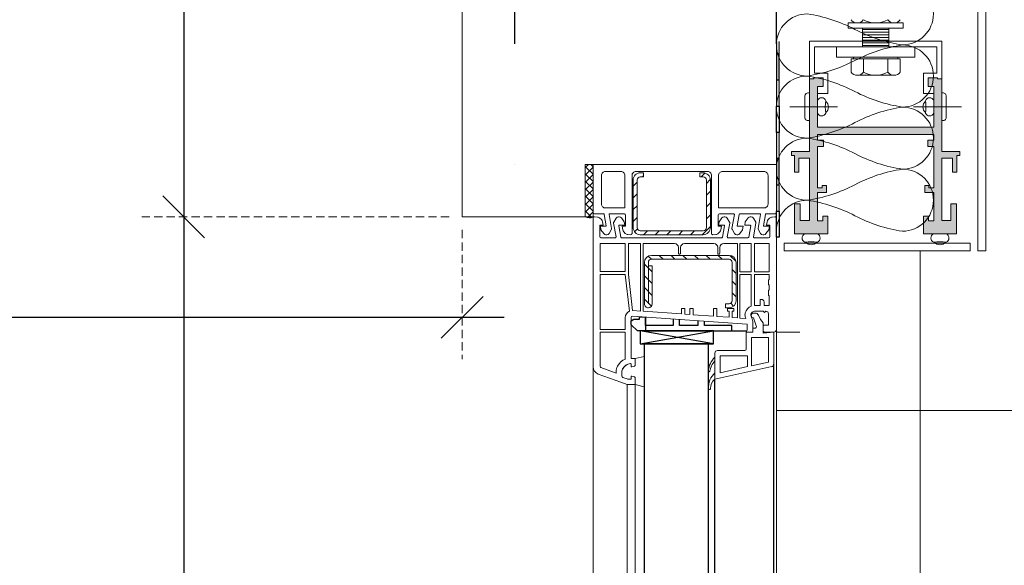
# Model space of a CAD drawing. Header units: millimetres. Extents: x 3652085 to 3778338, y -303702 to -273644.
# Tile 160 of 256: x 3679509 to 3679886, y -276081 to -275873. Entities that reach past the tile are written whole.
import ezdxf

# ---------------------------------------------------------------- set-up
doc = ezdxf.new("R2010")
doc.units = ezdxf.units.MM
doc.header["$PDMODE"] = 34
doc.linetypes.add('HIDDEN2', pattern=[4.7625, 3.175, -1.5875])
for name, color, linetype in [('!!!! BALCONY', 7, 'Continuous'), ('1', 7, 'Continuous'), ('ARMIERUNG', 5, 'Continuous'), ('ATTACHMT', 7, 'Continuous'), ('LOGO (ARCHAREA)', 7, 'Continuous'), ('ZUSATZPROFILE', 7, 'Continuous')]:
    doc.layers.add(name, color=color, linetype=linetype)
for name, color, linetype, lineweight in [('004 Brick Wall', 7, 'Continuous', 0), ('DETAIL    (HAUSART)', 110, 'Continuous', 5), ('DETAIL-TXT(HAUSEART)', 2, 'Continuous', 5), ('DIM-03    (HAUSART)', 111, 'Continuous', 5), ('DOOR-IDEN   (HAUSART)', 43, 'Continuous', 5), ('INSULATION (HAUSEART)', 31, 'Continuous', 15), ('SLAB    (HAUSART)', 8, 'Continuous', 20)]:
    doc.layers.add(name, color=color, linetype=linetype, lineweight=lineweight)
doc.styles.add('1-20 Eng HA', font='arial.ttf', dxfattribs={"height": 40})
doc.dimstyles.new('1-20 Eng HA', dxfattribs={"dimtxt": 40, "dimasz": 16, "dimexe": 16, "dimexo": 5, "dimgap": 5, "dimtad": 1, "dimdec": 0, "dimlfac": -1, "dimzin": 0, "dimdsep": 46, "dimtxsty": '1-20 Eng HA', "dimblk": 'OBLIQUE', "dimcen": 0.09, "dimdle": 16, "dimclrd": 256, "dimclre": 256, "dimclrt": 256, "dimadec": 0, "dimazin": 0, "dimtfac": 1, "dimtdec": 0, "dimtofl": 0, "dimtmove": 0, "dimatfit": 3, "dimldrblk": 'OBLIQUE', "dimfxl": 1, "dimtolj": 1, "dimtzin": 0, "dimlwe": 0, "dimarcsym": 0})

# ---------------------------------------------------------------- blocks, each defined once
blk = doc.blocks.new('_Oblique')
at = {"color": 0, "linetype": 'ByBlock', "lineweight": -2}
blk.add_line((-0.5, -0.5), (0.5, 0.5), dxfattribs=at)
blk = doc.blocks.new('*D216')
at = {"layer": 'Defpoints', "color": 0, "lineweight": 0, "transparency": 16777216}
for p in [(3679633.51, -275397.99), (3679572.06, -275947.99), (3679678.44, -275947.99)]:
    blk.add_point(p, dxfattribs=at)
at = {"layer": 'DIM-03    (HAUSART)', "lineweight": -2, "transparency": 16777216}
blk.add_line((3679572.06, -275381.99), (3679572.06, -275963.99), dxfattribs=at)
at = {"layer": 'DIM-03    (HAUSART)', "linetype": 'HIDDEN2', "lineweight": 0, "transparency": 16777216}
for p, q in [((3679628.51, -275397.99), (3679556.06, -275397.99)), ((3679673.44, -275947.99), (3679556.06, -275947.99))]:
    blk.add_line(p, q, dxfattribs=at)
at = {"layer": 'DIM-03    (HAUSART)', "lineweight": -2, "transparency": 16777216, "xscale": 16, "yscale": 16, "zscale": 16}
for p, rotation in [((3679572.06, -275397.99), 90), ((3679572.06, -275947.99), 270)]:
    blk.add_blockref('_Oblique', p, dxfattribs=dict(at, rotation=rotation))
at = {"layer": 'DIM-03    (HAUSART)', "transparency": 16777216, "insert": (3679546.64, -275672.99), "char_height": 40, "attachment_point": 5, "rotation": 90, "style": '1-20 Eng HA'}
blk.add_mtext('\\A1;550', dxfattribs=at)
blk = doc.blocks.new('*D291')
at = {"layer": 'Defpoints', "color": 0, "lineweight": 0, "transparency": 16777216}
for p in [(3679678.44, -275947.99), (3679572.06, -276757.99), (3679678.45, -276757.99)]:
    blk.add_point(p, dxfattribs=at)
at = {"layer": 'DIM-03    (HAUSART)', "lineweight": -2, "transparency": 16777216}
blk.add_line((3679572.06, -275931.99), (3679572.06, -276773.99), dxfattribs=at)
at = {"layer": 'DIM-03    (HAUSART)', "linetype": 'HIDDEN2', "lineweight": 0, "transparency": 16777216}
for p, q in [((3679673.44, -275947.99), (3679556.06, -275947.99)), ((3679673.45, -276757.99), (3679556.06, -276757.99))]:
    blk.add_line(p, q, dxfattribs=at)
at = {"layer": 'DIM-03    (HAUSART)', "lineweight": -2, "transparency": 16777216, "xscale": 16, "yscale": 16, "zscale": 16}
for p, rotation in [((3679572.06, -275947.99), 90), ((3679572.06, -276757.99), 270)]:
    blk.add_blockref('_Oblique', p, dxfattribs=dict(at, rotation=rotation))
at = {"layer": 'DIM-03    (HAUSART)', "transparency": 16777216, "insert": (3679546.64, -276352.99), "char_height": 40, "attachment_point": 5, "rotation": 90, "style": '1-20 Eng HA'}
blk.add_mtext('\\A1;810', dxfattribs=at)
blk = doc.blocks.new('*D217')
at = {"layer": 'Defpoints', "color": 0, "lineweight": 0, "transparency": 16777216}
for p in [(3679118.45, -275947.99), (3679678.44, -275947.99), (3679118.45, -275986.34)]:
    blk.add_point(p, dxfattribs=at)
at = {"layer": 'DIM-03    (HAUSART)', "linetype": 'HIDDEN2', "lineweight": 0, "transparency": 16777216}
for p, q in [((3679118.45, -275952.99), (3679118.45, -276002.34)), ((3679678.44, -275952.99), (3679678.44, -276002.34))]:
    blk.add_line(p, q, dxfattribs=at)
at = {"layer": 'DIM-03    (HAUSART)', "lineweight": -2, "transparency": 16777216}
blk.add_line((3679694.44, -275986.34), (3679102.45, -275986.34), dxfattribs=at)
at = {"layer": 'DIM-03    (HAUSART)', "lineweight": -2, "transparency": 16777216, "xscale": 16, "yscale": 16, "zscale": 16, "rotation": 180}
blk.add_blockref('_Oblique', (3679118.45, -275986.34), dxfattribs=at)
at = {"layer": 'DIM-03    (HAUSART)', "lineweight": -2, "transparency": 16777216, "xscale": 16, "yscale": 16, "zscale": 16}
blk.add_blockref('_Oblique', (3679678.44, -275986.34), dxfattribs=at)
at = {"layer": 'DIM-03    (HAUSART)', "transparency": 16777216, "insert": (3679398.45, -275960.92), "char_height": 40, "attachment_point": 5, "style": '1-20 Eng HA'}
blk.add_mtext('\\A1;560', dxfattribs=at)
blk = doc.blocks.new('AecDtl_BoltHeadSide_Hex')
at = {"color": 0, "linetype": 'ByBlock', "lineweight": -2}
for p, q in [((-0.562, 0.938), (-0.062, 0.938)), ((-0.562, 0.469), (-0.062, 0.469)), ((-0.562, -0.469), (-0.062, -0.469)), ((-0.562, -0.938), (-0.062, -0.938))]:
    blk.add_line(p, q, dxfattribs=at)
for p, q in [((-0.062, -0.938), (-0.062, 0.938)), ((-0.688, 0.704), (-0.688, -0.704))]:
    blk.add_line(p, q)
blk.add_lwpolyline([(-0.062, 0.843), (0, 0.843), (0, -0.844), (-0.062, -0.844)], dxfattribs=at)
for centre, radius, start, end in [((-0.405, 0.704), 0.283, 123.8901, 236.1099), ((0.255, 0), 0.943, 150.1582, 209.8418), ((-0.405, -0.704), 0.283, 123.8901, 236.1099)]:
    blk.add_arc(centre, radius, start, end, dxfattribs=at)
blk = doc.blocks.new('*U191')
at = {"layer": '004 Brick Wall', "linetype": 'Continuous', "lineweight": 0}
blk.add_hatch(color=7, dxfattribs=at).paths.add_polyline_path([(1062.45, 30.64), (1061.46, 30.64), (1061.46, 20.64), (1062.45, 20.64)], flags=0)
at = {"layer": '004 Brick Wall', "color": 7, "linetype": 'Continuous', "lineweight": 0}
for p, q in [((1062.45, 30.64), (1061.46, 30.64)), ((1061.46, 30.64), (1061.46, 20.64)), ((1062.45, 20.64), (1062.45, 30.64)), ((1061.46, 20.64), (1062.45, 20.64))]:
    blk.add_line(p, q, dxfattribs=at)
blk = doc.blocks.new('*U192')
at = {"layer": '004 Brick Wall', "linetype": 'Continuous', "lineweight": 0}
blk.add_hatch(color=7, dxfattribs=at).paths.add_polyline_path([(1062.45, 30.64), (1061.46, 30.64), (1061.46, 20.64), (1062.45, 20.64)], flags=0)
at = {"layer": '004 Brick Wall', "color": 7, "linetype": 'Continuous', "lineweight": 0}
for p, q in [((1062.45, 30.64), (1061.46, 30.64)), ((1061.46, 30.64), (1061.46, 20.64)), ((1062.45, 20.64), (1062.45, 30.64)), ((1061.46, 20.64), (1062.45, 20.64))]:
    blk.add_line(p, q, dxfattribs=at)
blk = doc.blocks.new('*U193')
at = {"layer": '004 Brick Wall', "linetype": 'Continuous', "lineweight": 0}
blk.add_hatch(color=7, dxfattribs=at).paths.add_polyline_path([(1061.46, 20.64), (1062.45, 20.64), (1062.45, 25.39), (1061.46, 25.39)])
at = {"layer": '004 Brick Wall', "color": 7, "linetype": 'Continuous', "lineweight": 0}
for points in [[(1061.46, 25.39), (1061.46, 20.64)], [(1062.45, 20.64), (1062.45, 25.39)], [(1061.46, 20.64), (1062.45, 20.64)]]:
    blk.add_lwpolyline(points, dxfattribs=at)
blk = doc.blocks.new('A$C3FD17440')
at = {"layer": 'ARMIERUNG', "lineweight": 0}
h = blk.add_hatch(dxfattribs=at)
h.set_pattern_fill('ANSI31', color=256, style=0)
h.set_pattern_definition([(45, (-71.9115, -179.793), (-2.245064, 2.245064), [])])
h.paths.add_polyline_path([(50.4, 21.8, 0.414214), (49.2, 23), (47.9, 23), (47.9, 24.5), (49.2, 24.5, -0.414214), (51.9, 21.8), (51.9, 7.2, -0.414214), (49.2, 4.5), (19.6, 4.5, -0.414214), (16.9, 7.2), (16.9, 23, -1), (19.9, 23), (19.9, 8.5), (18.4, 8.5), (18.4, 7.2, 0.414214), (19.6, 6), (49.2, 6, 0.414214), (50.4, 7.2)])
at = {"layer": '1', "linetype": 'Continuous', "lineweight": 0}
for p, q in [((7.87, 52.92), (-0.73, 49.79)), ((10.3, 53.8), (7.87, 52.92)), ((13.3, 53.8), (10.3, 53.8)), ((13.3, 51.04), (13.3, 53.8)), ((6.1, 49.4), (0.2, 47.25)), ((6.1, 48.8), (6.1, 49.4)), ((8.3, 48.8), (8.3, 50.58)), ((10.62, 51.77), (8.63, 51.05)), ((11.6, 51.8), (10.79, 51.8)), ((11.8, 51.6), (11.8, 50.75)), ((13.15, 50.85), (12.05, 50.56)), ((13.15, 50.85), (12.05, 50.56)), ((-2.7, -9.7), (-2.7, 46.97)), ((0, 46.97), (0, 33.8)), ((11.8, 46.85), (11.8, 46)), ((12.98, 46.79), (12.05, 47.04)), ((12.98, 46.79), (12.05, 47.04)), ((13.15, 46.75), (12.98, 46.79)), ((13.15, 46.75), (12.98, 46.79)), ((13.3, 46.56), (13.3, 43.8)), ((9.6, 44.08), (9.6, 33.8)), ((11.8, 43.8), (11.8, 33.8)), ((11.8, 43.8), (13.3, 43.8)), ((0, 33.8), (9.6, 33.8)), ((0, 32.8), (9.6, 32.8)), ((0, 32.8), (0, 11.8)), ((9.6, 32.8), (9.6, 28.24)), ((11.8, 33.8), (11.8, 28.24)), ((12.33, 27.74), (56.06, 30.8)), ((58.3, 33.8), (55.8, 33.8)), ((55.8, 33.8), (56.1, 32.98)), ((56.06, 30.8), (56.1, 30.8)), ((56.1, 32.98), (56.1, 30.8)), ((58.3, 33.8), (58.3, 30.31)), ((62.3, 33.3), (62.3, 31.1)), ((62.3, 31.1), (64.3, 31.1)), ((62.8, 33.8), (66.3, 33.8)), ((64.3, 31.1), (64.3, 26.8)), ((67.3, 32.8), (67.3, 0.3)), ((31.1, 26.85), (16.4, 25.82)), ((31.1, 24.8), (31.1, 26.85)), ((32.3, 26.93), (34.3, 27.07)), ((32.3, 24.8), (32.3, 26.93)), ((34.3, 24.8), (34.3, 27.07)), ((35.5, 27.16), (43.3, 27.7)), ((35.5, 24.8), (35.5, 27.16)), ((43.3, 24.8), (43.3, 27.7)), ((44.5, 27.79), (49.25, 28.12)), ((44.5, 24.8), (44.5, 27.79)), ((49.25, 25.8), (49.25, 28.12)), ((50.45, 28.2), (52.4, 28.34)), ((50.45, 25.8), (50.45, 28.2)), ((52.4, 5.22), (52.4, 28.34)), ((53.4, 28.41), (55.57, 28.56)), ((53.4, 11.8), (53.4, 28.41)), ((57.61, 27.74), (57.82, 28.2)), ((9.59, 11.8), (11.17, 25.79)), ((10.8, 11.8), (12.35, 25.54)), ((12.49, 25.55), (15.4, 25.75)), ((15.4, 25.75), (15.4, 0)), ((16.4, 25.82), (16.4, 0)), ((31.1, 24.8), (32.3, 24.8)), ((34.3, 24.8), (35.5, 24.8)), ((44.5, 24.8), (43.3, 24.8)), ((43.3, 24.8), (44.5, 24.8)), ((49.25, 25.8), (48.6, 25.8)), ((48.6, 25.8), (48.6, 24.8)), ((48.6, 24.8), (51.1, 24.8)), ((50.45, 25.8), (51.1, 25.8)), ((51.1, 25.8), (51.1, 24.8)), ((57.7, 11.8), (57.7, 23.83)), ((58.9, 11.8), (58.9, 23.6)), ((59, 25.8), (62.3, 25.8)), ((59, 23.6), (61.1, 23.6)), ((61.1, 21.3), (61.1, 23.6)), ((62.8, 26.3), (62.3, 25.8)), ((62.6, 22.3), (62.6, 23.6)), ((62.6, 23.6), (64.6, 23.6)), ((63.3, 25.8), (62.8, 26.3)), ((64.6, 23.6), (64.6, 19.8)), ((61.6, 21.3), (61.1, 21.3)), ((64.3, 17.8), (64.3, 19.8)), ((64.3, 19.8), (64.6, 19.8)), ((64.6, 17.8), (64.3, 17.8)), ((64.3, 13.8), (64.3, 15.8)), ((64.3, 15.8), (64.6, 15.8)), ((64.6, 17.8), (64.6, 15.8)), ((9.59, 11.8), (0, 11.8)), ((9.6, 11.8), (9.59, 11.8)), ((10.8, 11.8), (10.8, 0)), ((57.7, 11.8), (53.4, 11.8)), ((58.9, 11.8), (64.6, 11.8)), ((64.6, 13.8), (64.3, 13.8)), ((64.6, 13.8), (64.6, 11.8)), ((9.6, 10.6), (0, 10.6)), ((0, 10.6), (0, 0)), ((9.6, 10.6), (9.6, 0)), ((53.4, 10.8), (57.7, 10.8)), ((53.4, 10.8), (53.4, 0)), ((57.7, 10.8), (57.7, 0)), ((58.9, 10.8), (58.9, 0)), ((58.9, 10.8), (64.6, 10.8)), ((64.6, 10.8), (64.6, 0)), ((30.2, 4), (30.4, 4)), ((45.2, 4), (45.4, 4)), ((52.4, 5.22), (52.4, 0)), ((0, 0), (9.6, 0)), ((10.8, 0), (15.4, 0)), ((16.4, 0), (28.4, 0)), ((29.9, 2.4), (29.9, 3.7)), ((29.9, 1.5), (29.9, 2.4)), ((30.7, 3.7), (30.7, 1.5)), ((32.2, 0), (43.4, 0)), ((44.9, 1.5), (44.9, 3.7)), ((45.7, 3.7), (45.7, 1.5)), ((47.2, 0), (52.4, 0)), ((53.4, 0), (57.7, 0)), ((58.9, 0), (64.6, 0)), ((67.3, 0.3), (67.3, -9.7)), ((-0.2, -2.67), (-0.2, -7)), ((5.74, -2.2), (0.3, -2.2)), ((6.04, -2.55), (5.11, -7.81)), ((7.12, -6.77), (7.88, -2.45)), ((8.18, -2.2), (46.42, -2.2)), ((46.72, -2.45), (47.48, -6.77)), ((49.49, -7.81), (48.56, -2.55)), ((56.42, -2.2), (48.86, -2.2)), ((56.72, -2.45), (57.48, -6.77)), ((59.49, -7.81), (58.56, -2.55)), ((64.3, -2.2), (58.86, -2.2)), ((64.3, -2.2), (64.3, -2.2)), ((64.8, -7), (64.8, -2.67)), ((1.1, -7), (-0.2, -7)), ((1.1, -7), (0.86, -8.36)), ((7.32, -7), (9.4, -7)), ((9.4, -7), (9.17, -8.32)), ((45.43, -8.32), (45.2, -7)), ((45.2, -7), (47.28, -7)), ((55.43, -8.32), (55.2, -7)), ((55.2, -7), (57.28, -7)), ((63.74, -8.36), (63.5, -7)), ((64.8, -7), (63.5, -7)), ((-1.09, -10.14), (-2.17, -10.2)), ((0.44, -9.16), (-0.11, -9.71)), ((5.17, -8.15), (6.06, -9.7)), ((6.93, -10.2), (7.29, -10.2)), ((9.17, -8.32), (8.1, -9.79)), ((46.5, -9.79), (45.43, -8.32)), ((47.31, -10.2), (47.67, -10.2)), ((48.54, -9.7), (49.43, -8.15)), ((56.5, -9.79), (55.43, -8.32)), ((57.31, -10.2), (57.67, -10.2)), ((58.54, -9.7), (59.43, -8.15)), ((64.71, -9.71), (64.16, -9.16)), ((66.77, -10.2), (65.69, -10.14))]:
    blk.add_line(p, q, dxfattribs=at)
for centre, radius, start, end in [((0.3, 46.97), 3, 110, 180), ((8.8, 50.58), 0.5, 109.9996, 180), ((10.79, 51.3), 0.5, 90, 110.0122), ((11.6, 51.6), 0.2, 0, 90), ((12, 50.75), 0.2, 180, 270), ((12, 50.75), 0.2, 180, 270), ((12, 50.75), 0.2, 270, 285), ((12, 50.75), 0.2, 270, 285), ((13.1, 51.04), 0.2, 285, 0), ((13.1, 51.04), 0.2, 285, 0), ((0.3, 46.97), 0.3, 110, 180), ((10.3, 48.8), 4.2, 180, 209.131), ((12.05, 49.77), 6.2, 209.131, 246.754), ((10.3, 48.8), 2, 180, 209.131), ((12.05, 49.77), 4, 209.131, 263.2443), ((11.6, 46), 0.2, 263.2443, 0), ((12, 46.85), 0.2, 90, 180), ((12, 46.85), 0.2, 75, 90), ((13.1, 46.56), 0.2, 0, 75), ((13.1, 46.56), 0.2, 0, 75), ((53.3, 30.33), 5, 334.8107, 359.8107), ((62.8, 33.3), 0.5, 90, 180), ((66.3, 32.8), 1, 0, 90), ((12.3, 28.24), 2.7, 180, 245.3122), ((12.3, 28.24), 0.5, 180, 274), ((58.7, 27.23), 3.4, 157.0445, 180), ((58.7, 27.23), 3.4, 180, 192.7395), ((59, 27.3), 3.7, 192.7924, 249.5172), ((58.7, 27.23), 1.2, 155, 180), ((58.7, 27.23), 1.2, 180, 192.6928), ((59, 27.3), 1.5, 192.8324, 270.1396), ((63.3, 26.8), 1, 270, 0), ((12.3, 28.24), 2.7, 271.1055, 274), ((59, 27.3), 3.7, 268.5099, 270.089), ((61.6, 22.3), 1, 270, 0), ((30.2, 3.7), 0.3, 90, 180), ((30.4, 3.7), 0.3, 0, 90), ((45.2, 3.7), 0.3, 90, 180), ((45.4, 3.7), 0.3, 0, 90), ((28.4, 1.5), 1.5, 270, 0), ((32.2, 1.5), 1.5, 180, 270), ((43.4, 1.5), 1.5, 270, 0), ((47.2, 1.5), 1.5, 180, 270), ((0.3, -2.7), 0.5, 90, 176.7603), ((5.74, -2.5), 0.3, 349.8669, 90), ((8.18, -2.5), 0.3, 90, 170), ((46.42, -2.5), 0.3, 10, 90), ((48.86, -2.5), 0.3, 90, 190.1331), ((56.42, -2.5), 0.3, 10, 90), ((58.86, -2.5), 0.3, 90, 190.1331), ((64.3, -2.7), 0.5, 3.2397, 90), ((7.32, -6.8), 0.2, 170, 270), ((47.28, -6.8), 0.2, 270, 10), ((57.28, -6.8), 0.2, 270, 10), ((-2.2, -9.7), 0.5, 180, 273), ((-1.17, -8.64), 1.5, 273, 315), ((-0.62, -8.09), 1.5, 315, 350), ((5.6, -7.9), 0.5, 169.8669, 210), ((6.93, -9.2), 1, 210, 270), ((7.29, -9.2), 1, 270, 324), ((47.31, -9.2), 1, 216, 270), ((47.67, -9.2), 1, 270, 330), ((49, -7.9), 0.5, 330, 10.1331), ((57.31, -9.2), 1, 216, 270), ((57.67, -9.2), 1, 270, 330), ((59, -7.9), 0.5, 330, 10.1331), ((65.22, -8.09), 1.5, 190, 225), ((65.77, -8.64), 1.5, 225, 267), ((66.8, -9.7), 0.5, 267, 0)]:
    blk.add_arc(centre, radius, start, end, dxfattribs=at)
at = {"layer": 'ARMIERUNG', "lineweight": 0}
for p, q in [((16.9, 23), (16.9, 7.2)), ((18.4, 24.5), (18.4, 24.5)), ((18.4, 7.2), (18.4, 23)), ((19.9, 8.5), (19.9, 23)), ((49.2, 24.5), (47.9, 24.5)), ((47.9, 24.5), (47.9, 23)), ((47.9, 23), (49.2, 23)), ((50.4, 21.8), (50.4, 7.2)), ((51.9, 7.2), (51.9, 21.8)), ((18.4, 8.5), (19.9, 8.5)), ((49.2, 6), (19.6, 6)), ((19.6, 4.5), (49.2, 4.5))]:
    blk.add_line(p, q, dxfattribs=at)
at = {"layer": 'ARMIERUNG', "color": 3, "lineweight": 0}
blk.add_lwpolyline([(13.3, 53.8), (16.8, 54.62), (16.8, 43.12), (13.3, 43.8), (13.3, 46.56, 0.339454), (13.15, 46.75), (12.05, 47.04, 0.493145), (11.8, 46.85), (11.8, 46, -0.449186), (11.58, 45.8, -0.282036), (8.36, 48.3, -0.06364), (8.3, 48.8), (8.3, 50.58, -0.315301), (8.63, 51.05), (10.62, 51.77), (10.79, 51.8), (11.6, 51.8, -0.414214), (11.8, 51.6), (11.8, 50.75, 0.493145), (12.05, 50.56), (13.15, 50.85, 0.339454), (13.3, 51.04)], format="xyb", close=True, dxfattribs=at)
at = {"layer": 'ARMIERUNG', "lineweight": 0}
for centre, radius, start, end in [((18.4, 23), 1.5, 90, 180), ((18.4, 23), 1.5, 0, 90), ((49.2, 21.8), 2.7, 0, 90), ((49.2, 21.8), 1.2, 0, 90), ((19.6, 7.2), 2.7, 180, 270), ((19.6, 7.2), 1.2, 180, 270), ((49.2, 7.2), 2.7, 270, 0), ((49.2, 7.2), 1.2, 270, 0)]:
    blk.add_arc(centre, radius, start, end, dxfattribs=at)
blk = doc.blocks.new('560510_GLASLEISTE_22-5')
at = {"layer": 'ARMIERUNG', "lineweight": 0}
for centre, radius, start, end in [((-16.6, 21.52), 0.4, 89.9903, 178.5056), ((-8.98, 21.32), 8.03, 178.5056, 226.5174), ((-16.6, 21.52), 0.4, 358.7499, 90.0097), ((-11.91, 21.42), 4.29, 178.7499, 232.9011), ((-16.7, 14.84), 0.3, 90, 185.067), ((-16.7, 14.84), 0.3, 8.5934, 90), ((-8.5, 15.57), 8.53, 185.0899, 225.3403), ((-9.3, 15.96), 7.19, 188.6242, 223.6582)]:
    blk.add_arc(centre, radius, start, end, dxfattribs=at)
at = {"layer": 'ZUSATZPROFILE', "lineweight": 5}
for p, q in [((-14.5, 18), (7.22, 13.17)), ((-14.5, 18), (-14.5, 8)), ((-12.5, 15.51), (-2, 13.17)), ((-12.5, 15.51), (-12.5, 9)), ((-2, 13.17), (-2, 9)), ((-0.5, 12.84), (-0.5, 2)), ((-0.5, 12.84), (6, 11.4)), ((6, 11.4), (6, 2)), ((8, 12.2), (8, 0)), ((-12.5, 9), (-2, 9)), ((-13.5, 7), (-3, 7)), ((-2.5, 6.5), (-2.5, 0)), ((-2.5, 0), (0, 0)), ((-0.5, 2), (6, 2)), ((0, 0), (0, -1.5)), ((8, 0), (4, 0.35)), ((4, 0.35), (4, -3.5)), ((0, -1.5), (0.66, -1.5)), ((1.31, -2.44), (0.2, -5.5)), ((4, -3.5), (2.9, -4.81)), ((-0.6, -6.4), (-0.6, -6.3)), ((0.3, -7.3), (0.78, -7.3)), ((2.14, -6.43), (2.9, -4.81))]:
    blk.add_line(p, q, dxfattribs=at)
for centre, radius, start, end in [((7, 12.2), 1, 0, 77.4712), ((-13.5, 8), 1, 180, 270), ((-3, 6.5), 0.5, 0, 90), ((0.66, -2.2), 0.7, 340, 90), ((0.2, -6.3), 0.8, 90, 180), ((0.3, -6.4), 0.9, 180, 270), ((0.78, -5.8), 1.5, 270, 335)]:
    blk.add_arc(centre, radius, start, end, dxfattribs=at)
blk = doc.blocks.new('A$C054672D4 (6)')
at = {"layer": 'ARMIERUNG', "lineweight": 0}
h = blk.add_hatch(dxfattribs=at)
h.set_pattern_fill('ANSI31', color=256, angle=270, style=0)
h.set_pattern_definition([(315, (1904.5218, 1756.4723), (2.245064, 2.245064), [])])
h.paths.add_polyline_path([(1446.23, 602.87, -0.414214), (1448.93, 600.17), (1448.93, 598.87), (1447.43, 598.87), (1447.43, 600.17, 0.414214), (1446.23, 601.37), (1438.78, 601.37), (1436.21, 601.37), (1435.33, 601.37), (1431.88, 601.37), (1428.03, 601.37, 0.414214), (1426.83, 600.17), (1426.83, 588.13), (1426.83, 576.1, 0.414214), (1428.03, 574.9), (1431.88, 574.9), (1435.33, 574.9), (1436.21, 574.9), (1438.78, 574.9), (1446.23, 574.9, 0.414214), (1447.43, 576.1), (1447.43, 577.4), (1448.93, 577.4), (1448.93, 576.1, -0.414214), (1446.23, 573.4), (1438.78, 573.4), (1436.21, 573.4), (1435.33, 573.4), (1431.88, 573.4), (1428.03, 573.4, -0.414214), (1425.33, 576.1), (1425.33, 588.13), (1425.33, 600.17, -0.414214), (1428.03, 602.87), (1431.88, 602.87), (1435.33, 602.87), (1436.21, 602.87), (1438.78, 602.87)])
at = {"lineweight": 0}
blk.add_line((665.13, 548.16, 33706.18), (1452.13, 548.17, 33706.18), dxfattribs=at)
at = {"lineweight": 0, "elevation": 33706.18}
for points in [[(679.3, 618.16), (1374.96, 618.16)], [(679.3, 618.16), (1374.96, 618.16)], [(679.3, 618.16), (1374.65, 618.16)], [(686.13, 605.16), (1368.13, 605.16)], [(686.13, 602.16), (1368.13, 602.16)]]:
    blk.add_lwpolyline(points, dxfattribs=at)
at = {"color": 4, "lineweight": 0, "elevation": 33706.18}
blk.add_lwpolyline([(1433.32, 609.34), (1433.32, 609.75)], dxfattribs=at)
at = {"layer": '1', "linetype": 'Continuous', "lineweight": 0, "elevation": 33706.18}
for points in [[(1433.32, 617.65, -0.429634), (1433.82, 618.17)], [(1425.32, 613.31, -0.240079), (1425.73, 614.11)], [(1428.76, 613.13, -0.466308), (1428.52, 613.33)], [(1433.32, 614.19, -0.36397), (1433.07, 613.9)], [(1437.02, 614.99, 0.414214), (1435.52, 613.49)], [(1447.93, 614.99, -0.414214), (1449.43, 613.49)], [(1425.82, 612.08, -0.267949), (1425.32, 612.94)], [(1427.71, 611.12, -0.176926), (1427.37, 611.18)], [(1432.97, 612.05, -0.467015), (1433.32, 611.75)], [(1425.38, 604.93, -0.185339), (1425.82, 605.91)], [(1426.37, 606.46, -0.153915), (1427.17, 606.87)], [(1433.32, 606.31, -0.397748), (1432.85, 605.81)], [(1433.07, 606.02, 0.36397), (1433.32, 606.32)], [(1447.93, 606.01, 0.414214), (1449.43, 607.51)], [(1425.82, 603.31, -0.429634), (1425.32, 603.84)], [(1447.93, 603.31, -0.414214), (1449.43, 601.81)], [(1425.32, 572.43, -0.429634), (1425.82, 572.95)], [(1447.93, 572.95, 0.414214), (1449.43, 574.45)], [(1425.82, 570.36, -0.185339), (1425.38, 571.34)], [(1427.17, 569.39, -0.153915), (1426.37, 569.81)], [(1432.85, 570.45, -0.397748), (1433.32, 569.96)], [(1447.93, 570.25, -0.414214), (1449.43, 568.75)], [(1425.32, 563.33, -0.267949), (1425.82, 564.19)], [(1427.37, 565.09, -0.176926), (1427.71, 565.15)], [(1433.32, 564.51, -0.467015), (1432.97, 564.22)], [(1425.73, 562.15, -0.240079), (1425.32, 562.96)], [(1428.52, 562.94, -0.466308), (1428.76, 563.13)], [(1433.07, 562.37, -0.36397), (1433.32, 562.08)], [(1425.32, 553.33, -0.267949), (1425.82, 554.19)], [(1425.73, 552.15, -0.240079), (1425.32, 552.96)], [(1427.37, 555.09, -0.176926), (1427.71, 555.15)], [(1428.52, 552.94, -0.466308), (1428.76, 553.13)], [(1433.32, 554.51, -0.467015), (1432.97, 554.22)], [(1433.07, 552.37, -0.36397), (1433.32, 552.08)], [(1437.02, 551.35, -0.414214), (1435.52, 552.85)], [(1447.93, 551.35, 0.414214), (1449.43, 552.85)], [(1433.32, 548.7, 0.429634), (1433.82, 548.17)]]:
    blk.add_lwpolyline(points, format="xyb", dxfattribs=at)
for points in [[(1433.32, 614.19), (1433.32, 617.7)], [(1452.13, 618.17), (1433.82, 618.17)], [(1452.13, 618.17), (1433.82, 618.17)], [(1452.13, 618.17), (1452.13, 548.17)], [(1425.32, 612.94), (1425.32, 613.31)], [(1427.2, 615.18), (1425.73, 614.11)], [(1428.52, 615.41), (1427.2, 615.18)], [(1428.52, 613.33), (1428.52, 615.41)], [(1428.76, 613.13), (1433.07, 613.9)], [(1435.52, 606.01), (1435.52, 613.49)], [(1447.94, 614.99), (1437.02, 614.99)], [(1449.43, 613.49), (1449.43, 607.51)], [(1427.37, 611.18), (1425.82, 612.08)], [(1432.97, 612.05), (1427.71, 611.12)], [(1433.32, 611.75), (1433.32, 606.31)], [(1433.32, 606.32), (1433.32, 609.75)], [(1426.37, 606.46), (1425.82, 605.91)], [(1428.52, 607.11), (1427.17, 606.87)], [(1428.52, 607.11), (1428.52, 605.81)], [(1432.85, 605.81), (1428.52, 605.81)], [(1447.93, 606.01), (1435.52, 606.01)], [(1425.38, 604.93), (1425.32, 603.84)], [(1425.82, 603.31), (1447.94, 603.31)], [(1449.43, 601.81), (1449.43, 574.45)], [(1425.32, 572.43), (1425.38, 571.34)], [(1435.82, 572.95), (1425.82, 572.95)], [(1447.93, 572.95), (1435.82, 572.95)], [(1425.82, 570.36), (1426.37, 569.81)], [(1427.17, 569.39), (1428.52, 569.15)], [(1428.52, 570.45), (1428.52, 569.15)], [(1428.52, 570.45), (1432.85, 570.45)], [(1433.32, 569.96), (1433.32, 569.95)], [(1433.32, 569.95), (1433.32, 564.51)], [(1435.52, 552.85), (1435.52, 570.25)], [(1447.93, 570.25), (1435.52, 570.25)], [(1449.43, 568.75), (1449.43, 552.85)], [(1425.82, 564.19), (1427.37, 565.09)], [(1427.71, 565.15), (1432.97, 564.22)], [(1425.32, 562.96), (1425.32, 563.33)], [(1425.73, 562.15), (1427.2, 561.09)], [(1427.2, 561.09), (1428.52, 560.85)], [(1428.52, 560.85), (1428.52, 562.94)], [(1433.07, 562.37), (1428.76, 563.13)], [(1433.32, 562.08), (1433.32, 554.51)], [(1425.32, 552.96), (1425.32, 553.33)], [(1425.82, 554.19), (1427.37, 555.09)], [(1427.71, 555.15), (1432.97, 554.22)], [(1428.52, 550.85), (1428.52, 552.94)], [(1433.07, 552.37), (1428.76, 553.13)], [(1425.73, 552.15), (1427.2, 551.09)], [(1427.2, 551.09), (1428.52, 550.85)], [(1433.32, 552.08), (1433.32, 548.65)], [(1447.93, 551.35), (1437.02, 551.35)], [(1452.13, 548.17), (1433.82, 548.17)]]:
    blk.add_lwpolyline(points, dxfattribs=at)
at = {"layer": '1', "elevation": 33706.18}
blk.add_lwpolyline([(1393.84, 598.16), (1388.63, 598.16), (1388.63, 601.16), (1390.91, 603.66), (1392.41, 603.66), (1393.14, 602.65), (1393.14, 600.49), (1394.01, 600.49)], close=True, dxfattribs=at)
for points in [[(1388.63, 598.16), (1388.63, 565.16), (1390.63, 565.16), (1390.63, 575.66), (1392.27, 575.66)], [(1393.11, 587.66), (1390.63, 587.66), (1390.63, 598.16), (1393.84, 598.16)], [(1392.45, 578.16), (1390.63, 578.16), (1390.63, 585.16), (1392.93, 585.16)], [(1388.63, 565.16), (1388.63, 559.47)]]:
    blk.add_lwpolyline(points, dxfattribs=at)
at = {"layer": 'ARMIERUNG', "color": 3}
for p, q in [((1383.63, 600.16, 33706.18), (1388.63, 572.16, 33706.18)), ((1383.63, 572.16, 33706.18), (1388.63, 600.16, 33706.18))]:
    blk.add_line(p, q, dxfattribs=at)
at = {"layer": 'ARMIERUNG', "lineweight": 0, "elevation": 33706.18}
blk.add_lwpolyline([(1446.23, 602.87, -0.414214), (1448.93, 600.17), (1448.93, 598.87), (1447.43, 598.87), (1447.43, 600.17, 0.414214), (1446.23, 601.37), (1438.78, 601.37), (1436.21, 601.37), (1435.33, 601.37), (1431.88, 601.37), (1428.03, 601.37, 0.414214), (1426.83, 600.17), (1426.83, 588.13), (1426.83, 576.1, 0.414214), (1428.03, 574.9), (1431.88, 574.9), (1435.33, 574.9), (1436.21, 574.9), (1438.78, 574.9), (1446.23, 574.9, 0.414214), (1447.43, 576.1), (1447.43, 577.4), (1448.93, 577.4), (1448.93, 576.1, -0.414214), (1446.23, 573.4), (1438.78, 573.4), (1436.21, 573.4), (1435.33, 573.4), (1431.88, 573.4), (1428.03, 573.4, -0.414214), (1425.33, 576.1), (1425.33, 588.13), (1425.33, 600.17, -0.414214), (1428.03, 602.87), (1431.88, 602.87), (1435.33, 602.87), (1436.21, 602.87), (1438.78, 602.87), (1446.23, 602.87, -0.414214)], format="xyb", close=True, dxfattribs=at)
at = {"layer": 'ARMIERUNG', "color": 3, "elevation": 33706.18}
blk.add_lwpolyline([(1383.63, 600.16), (1383.63, 572.16), (1388.63, 572.16), (1388.63, 600.16)], close=True, dxfattribs=at)
at = {"layer": 'ZUSATZPROFILE', "elevation": 33706.18}
for points in [[(1281.91, 574.16), (1383.63, 574.16), (1383.63, 598.66), (1285.25, 598.66)], [(684.13, 571.66), (1370.13, 571.66)], [(678.33, 549.16), (1375.93, 549.16)]]:
    blk.add_lwpolyline(points, dxfattribs=at)
at = {"xscale": -1.000000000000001, "rotation": 90}
blk.add_blockref('A$C3FD17440', (1421.93, 615.47, 33706.18), dxfattribs=at)
at = {"layer": 'ZUSATZPROFILE', "xscale": -1, "rotation": 90}
blk.add_blockref('560510_GLASLEISTE_22-5', (1388.13, 557.16, 33706.18), dxfattribs=at)

msp = doc.modelspace()

# ---------------------------------------------------------------- hatches: boundary and pattern name
at = {"layer": '!!!! BALCONY', "linetype": 'Continuous', "lineweight": 13}
h = msp.add_hatch(dxfattribs=at)
h.set_pattern_fill('NET', color=252, scale=50, angle=360, style=0)
h.set_pattern_definition([(360, (3876703.29, -411435.73), (8e-14, 158.75), []), (90, (3876703.29, -411435.73), (-158.75, 9e-14), [])])
edge = h.paths.add_edge_path()
edge.add_line((3680526.49, -277142.43), (3680641.23, -277142.43))
edge.add_line((3680641.23, -277142.43), (3680641.23, -277007.45))
edge.add_line((3680641.23, -277007.45), (3680641.23, -277001.38))
edge.add_line((3680641.23, -277001.38), (3680641.23, -276991.38))
edge.add_line((3680641.23, -276991.38), (3680641.23, -276968.2))
edge.add_line((3680641.23, -276968.2), (3680641.23, -276542.2))
edge.add_line((3680641.23, -276542.2), (3680641.23, -276515.38))
edge.add_line((3680641.23, -276515.38), (3680641.23, -276491.8))
edge.add_line((3680641.23, -276491.8), (3680641.23, -276468.46))
edge.add_line((3680641.23, -276468.46), (3680641.23, -276300.34))
edge.add_line((3680641.23, -276300.34), (3680641.23, -276257.42))
edge.add_line((3680641.23, -276257.42), (3680641.23, -275991.99))
edge.add_line((3680641.23, -275991.99), (3680641.23, -275859.99))
edge.add_line((3680641.23, -275859.99), (3680641.23, -275327.99))
edge.add_line((3680641.23, -275327.99), (3679924.56, -275327.99))
edge.add_line((3679924.56, -275327.99), (3679878.45, -275327.99))
edge.add_line((3679878.45, -275327.99), (3679878.45, -275961))
edge.add_line((3679878.45, -275961), (3679798.43, -275961))
edge.add_line((3679798.43, -275961), (3679798.43, -275991.99))
edge.add_line((3679798.43, -275991.99), (3679798.43, -275991.99))
edge.add_line((3679798.43, -275991.99), (3679798.44, -276019.38))
edge.add_line((3679798.44, -276019.38), (3679798.45, -276671.49))
edge.add_line((3679798.45, -276671.49), (3679798.46, -276673.23))
edge.add_line((3679798.46, -276673.23), (3679798.46, -276714.99))
edge.add_line((3679798.46, -276714.99), (3679798.46, -276721.77))
edge.add_line((3679798.46, -276721.77), (3679798.45, -276728.49))
edge.add_line((3679798.45, -276728.49), (3679798.45, -276744.99))
edge.add_line((3679798.45, -276744.99), (3679798.47, -276744.99))
edge.add_arc((3679799.97, -276747.57), 2.99, 60.6662, 120.1949, ccw=False)
edge.add_line((3679801.43, -276744.97), (3679801.43, -276744.99))
edge.add_line((3679801.43, -276744.99), (3679810.63, -276744.99))
edge.add_line((3679810.63, -276744.99), (3679810.64, -276744.99))
edge.add_line((3679810.64, -276744.99), (3679819.54, -276744.99))
edge.add_line((3679819.54, -276744.99), (3679819.54, -276744.99))
edge.add_line((3679819.54, -276744.99), (3679822.77, -276744.99))
edge.add_line((3679822.77, -276744.99), (3679822.77, -276744.99))
edge.add_line((3679822.77, -276744.99), (3679828.1, -276744.99))
edge.add_line((3679828.1, -276744.99), (3679828.1, -276744.99))
edge.add_line((3679828.1, -276744.99), (3679831.24, -276744.99))
edge.add_line((3679831.24, -276744.99), (3679831.24, -276744.99))
edge.add_line((3679831.24, -276744.99), (3679836.94, -276744.99))
edge.add_line((3679836.94, -276744.99), (3679836.94, -276744.99))
edge.add_line((3679836.94, -276744.99), (3679844.54, -276744.99))
edge.add_line((3679844.54, -276744.99), (3679844.54, -276744.99))
edge.add_line((3679844.54, -276744.99), (3679854.98, -276744.99))
edge.add_line((3679854.98, -276744.99), (3679854.98, -276744.99))
edge.add_line((3679854.98, -276744.99), (3679856.86, -276744.99))
edge.add_line((3679856.86, -276744.99), (3679858.63, -276744.99))
edge.add_line((3679858.63, -276744.99), (3679863.56, -276744.99))
edge.add_line((3679863.56, -276744.99), (3679872.45, -276744.99))
edge.add_line((3679872.45, -276744.99), (3679878.45, -276744.99))
edge.add_line((3679878.45, -276744.99), (3679878.45, -276977.99))
edge.add_line((3679878.45, -276977.99), (3680487.9, -276977.99))
edge.add_line((3680487.9, -276977.99), (3680487.9, -277142.43))
edge.add_line((3680487.9, -277142.43), (3680526.49, -277142.43))
at = {"layer": 'ATTACHMT', "lineweight": 0}
h = msp.add_hatch(dxfattribs=at)
h.set_pattern_fill('_USER', color=3, scale=2, angle=315, style=0, double=1, pattern_type=0)
h.set_pattern_definition([(315, (4028039.4156, -1166075.9862), (1.4142135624, 1.4142135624), []), (45, (4028039.4156, -1166075.9862), (-1.4142135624, 1.4142135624), [])])
edge = h.paths.add_edge_path()
edge.add_arc((3679726.95, -275945.42), 2.99, 239.5841, 299.7938)
edge.add_line((3679728.43, -275948.01), (3679728.43, -275927.99))
edge.add_line((3679728.43, -275927.99), (3679725.44, -275927.99))
edge.add_line((3679725.44, -275927.99), (3679725.44, -275947.99))
at = {"layer": 'DETAIL    (HAUSART)'}
h = msp.add_hatch(color=0, dxfattribs=at)
h.set_gradient(color1=(51, 51, 51), color2=(0, 0, 0), one_color=1, name='HEMISPHERICAL')
h.paths.add_polyline_path([(3679811.08, -275895.34), (3679812.77, -275895.34), (3679812.77, -275894.9), (3679816.33, -275894.9), (3679816.33, -275898.21), (3679814.12, -275898.21), (3679814.12, -275911.03), (3679814.12, -275913.81), (3679858.59, -275913.81), (3679858.59, -275911.03), (3679858.59, -275898.21), (3679856.38, -275898.21), (3679856.38, -275894.9), (3679859.94, -275894.9), (3679859.94, -275895.34), (3679861.63, -275895.34), (3679861.63, -275911.03), (3679861.63, -275923.04), (3679868.52, -275923.04), (3679868.52, -275924.56), (3679867.32, -275924.56), (3679867.32, -275930.98), (3679865.67, -275930.98), (3679865.67, -275925.58), (3679861.63, -275925.58), (3679861.63, -275926.04), (3679861.63, -275949.42), (3679865.04, -275949.42), (3679865.04, -275943.05), (3679867.31, -275943.05), (3679867.31, -275954.47), (3679854.61, -275954.47), (3679854.61, -275947.77), (3679856.5, -275947.77), (3679856.5, -275949.47), (3679858.59, -275949.47), (3679858.59, -275938.75), (3679855.11, -275938.75), (3679855.11, -275935.97), (3679856.73, -275935.97), (3679856.73, -275936.89), (3679858.59, -275936.89), (3679858.59, -275926.04), (3679858.59, -275921.09), (3679856.3, -275921.09), (3679856.3, -275918.66), (3679858.59, -275918.66), (3679858.59, -275916.56), (3679814.12, -275916.56), (3679814.12, -275918.66), (3679816.41, -275918.66), (3679816.41, -275921.09), (3679814.12, -275921.09), (3679814.12, -275926.04), (3679814.12, -275936.89), (3679815.98, -275936.89), (3679815.98, -275935.97), (3679817.6, -275935.97), (3679817.6, -275938.75), (3679814.12, -275938.75), (3679814.12, -275949.47), (3679816.21, -275949.47), (3679816.21, -275947.77), (3679818.1, -275947.77), (3679818.1, -275954.47), (3679805.4, -275954.47), (3679805.4, -275943.05), (3679807.57, -275943.05), (3679807.57, -275949.42), (3679811.08, -275949.42), (3679811.08, -275926.04), (3679811.08, -275925.58), (3679807.04, -275925.58), (3679807.04, -275930.98), (3679805.39, -275930.98), (3679805.39, -275924.56), (3679804.19, -275924.56), (3679804.19, -275923.04), (3679811.08, -275923.04), (3679811.08, -275911.03)])

# ---------------------------------------------------------------- linework, layer by layer
at = {"color": 0, "linetype": 'Continuous', "lineweight": 0, "elevation": -0.54}
for points in [[(3679878.45, -275203.99), (3679875.45, -275203.99), (3679875.45, -275961), (3679878.45, -275961), (3679878.45, -275203.99)], [(3679872.45, -275961), (3679872.45, -275958), (3679801.43, -275958), (3679801.43, -275961), (3679872.45, -275961)]]:
    msp.add_lwpolyline(points, close=True, dxfattribs=at)
at = {"lineweight": 0, "elevation": -0.54}
msp.add_lwpolyline([(3679799.45, -275915.76), (3679798.45, -275915.76), (3679798.45, -275925.76), (3679799.45, -275925.76), (3679799.45, -275915.76)], close=True, dxfattribs=at)
at = {"layer": 'ATTACHMT', "color": 7, "linetype": 'Continuous', "lineweight": -3, "elevation": -0.54}
for points in [[(3679798.45, -275885.76), (3679798.45, -275895.76), (3679799.45, -275895.76), (3679799.45, -275885.76), (3679798.45, -275885.76)], [(3679798.45, -275905.76), (3679799.45, -275905.76), (3679799.45, -275915.76), (3679798.45, -275915.76)], [(3679798.45, -275925.76), (3679798.45, -275935.76), (3679799.45, -275935.76), (3679799.45, -275925.76), (3679798.45, -275925.76)], [(3679798.45, -275945.76), (3679799.45, -275945.76), (3679799.45, -275955.76), (3679798.45, -275955.76)]]:
    msp.add_lwpolyline(points, close=True, dxfattribs=at)
at = {"layer": 'DETAIL    (HAUSART)', "color": 0}
for p, q in [((3679843.39, -275874, -0.54), (3679829.32, -275874, -0.54)), ((3679831.36, -275881.55, -0.54), (3679841.35, -275881.55, -0.54)), ((3679809.35, -275901.98, -0.54), (3679809.35, -275909.94, -0.54)), ((3679863.36, -275901.98, -0.54), (3679863.36, -275909.94, -0.54)), ((3679803.6, -275905.98, -0.54), (3679821.83, -275905.98, -0.54)), ((3679869.11, -275905.98, -0.54), (3679850.88, -275905.98, -0.54))]:
    msp.add_line(p, q, dxfattribs=at)
at = {"layer": 'DETAIL    (HAUSART)', "color": 0, "elevation": -0.54}
for points in [[(3679825.86, -275874), (3679825.86, -275876), (3679846.85, -275876), (3679846.85, -275874)], [(3679821.36, -275883.1), (3679821.36, -275887.1), (3679851.35, -275887.1), (3679851.35, -275883.1)], [(3679811.08, -275895.34), (3679812.77, -275895.34), (3679812.77, -275894.9), (3679816.33, -275894.9), (3679816.33, -275898.21), (3679814.12, -275898.21), (3679814.12, -275911.03), (3679814.12, -275913.81), (3679858.59, -275913.81), (3679858.59, -275911.03), (3679858.59, -275898.21), (3679856.38, -275898.21), (3679856.38, -275894.9), (3679859.94, -275894.9), (3679859.94, -275895.34), (3679861.63, -275895.34), (3679861.63, -275911.03), (3679861.63, -275923.04), (3679868.52, -275923.04), (3679868.52, -275924.56), (3679867.32, -275924.56), (3679867.32, -275930.98), (3679865.67, -275930.98), (3679865.67, -275925.58), (3679861.63, -275925.58), (3679861.63, -275926.04), (3679861.63, -275949.42), (3679865.04, -275949.42), (3679865.04, -275943.05), (3679867.31, -275943.05), (3679867.31, -275954.47), (3679854.61, -275954.47), (3679854.61, -275947.77), (3679856.5, -275947.77), (3679856.5, -275949.47), (3679858.59, -275949.47), (3679858.59, -275938.75), (3679855.11, -275938.75), (3679855.11, -275935.97), (3679856.73, -275935.97), (3679856.73, -275936.89), (3679858.59, -275936.89), (3679858.59, -275926.04), (3679858.59, -275921.09), (3679856.3, -275921.09), (3679856.3, -275918.66), (3679858.59, -275918.66), (3679858.59, -275916.56), (3679814.12, -275916.56), (3679814.12, -275918.66), (3679816.41, -275918.66), (3679816.41, -275921.09), (3679814.12, -275921.09), (3679814.12, -275926.04), (3679814.12, -275936.89), (3679815.98, -275936.89), (3679815.98, -275935.97), (3679817.6, -275935.97), (3679817.6, -275938.75), (3679814.12, -275938.75), (3679814.12, -275949.47), (3679816.21, -275949.47), (3679816.21, -275947.77), (3679818.1, -275947.77), (3679818.1, -275954.47), (3679805.4, -275954.47), (3679805.4, -275943.05), (3679807.57, -275943.05), (3679807.57, -275949.42), (3679811.08, -275949.42), (3679811.08, -275926.04), (3679811.08, -275925.58), (3679807.04, -275925.58), (3679807.04, -275930.98), (3679805.39, -275930.98), (3679805.39, -275924.56), (3679804.19, -275924.56), (3679804.19, -275923.04), (3679811.08, -275923.04), (3679811.08, -275911.03), (3679811.08, -275895.34)]]:
    msp.add_lwpolyline(points, close=True, dxfattribs=at)
for points in [[(3679831.36, -275876), (3679831.36, -275883.1)], [(3679841.35, -275876), (3679841.35, -275883.1)], [(3679831.36, -275876.55), (3679841.35, -275876.55)], [(3679831.36, -275877.55), (3679841.35, -275877.55)], [(3679831.36, -275878.55), (3679841.35, -275878.55)], [(3679831.36, -275879.55), (3679841.35, -275879.55)], [(3679861.63, -275881), (3679811.08, -275881), (3679811.08, -275895.34), (3679812.77, -275895.34), (3679812.77, -275894.9), (3679816.33, -275894.9), (3679816.33, -275898.21), (3679814.12, -275898.21), (3679814.12, -275900.85), (3679818.11, -275900.85), (3679818.11, -275893.12), (3679813.03, -275893.12), (3679813.03, -275883.1), (3679859.68, -275883.1), (3679859.68, -275893.12), (3679854.6, -275893.12), (3679854.6, -275900.85), (3679858.59, -275900.85), (3679858.59, -275898.21), (3679856.38, -275898.21), (3679856.38, -275894.9), (3679859.94, -275894.9), (3679859.94, -275895.34), (3679861.63, -275895.34), (3679861.63, -275881)], [(3679831.36, -275880.55), (3679841.35, -275880.55)], [(3679831.36, -275881.55), (3679841.35, -275881.55)], [(3679831.36, -275882.55), (3679841.35, -275882.55)], [(3679858.59, -275898.79), (3679858.59, -275898.21), (3679856.38, -275898.21), (3679856.38, -275894.9), (3679859.94, -275894.9), (3679859.94, -275895.34), (3679861.63, -275895.34), (3679861.63, -275912.84)]]:
    msp.add_lwpolyline(points, dxfattribs=at)
for points in [[(3679814.12, -275903.66), (3679814.12, -275908.43, 0.633904), (3679817.35, -275908.43, -0.093271), (3679817.35, -275903.66, 0.698074), (3679814.12, -275903.66), (3679814.12, -275908.43)], [(3679814.12, -275903.66), (3679814.12, -275908.43, 0.633904), (3679817.35, -275908.43, -0.093271), (3679817.35, -275903.66, 0.698074), (3679814.12, -275903.66), (3679814.12, -275908.43)], [(3679858.59, -275903.66), (3679858.59, -275908.43, -0.633904), (3679855.36, -275908.43, 0.093271), (3679855.36, -275903.66, -0.698074), (3679858.59, -275903.66), (3679858.59, -275908.43)], [(3679809.37, -275954.47), (3679814.13, -275954.47, -0.633904), (3679814.13, -275957.7, 0.093271), (3679809.37, -275957.7, -0.698074), (3679809.37, -275954.47), (3679814.13, -275954.47)], [(3679858.58, -275954.47), (3679863.35, -275954.47, -0.633904), (3679863.35, -275957.7, 0.093271), (3679858.58, -275957.7, -0.698074), (3679858.58, -275954.47), (3679863.35, -275954.47)]]:
    msp.add_lwpolyline(points, format="xyb", close=True, dxfattribs=at)
at = {"layer": 'DETAIL    (HAUSART)', "color": 0}
for centre, radius, start, end in [((3679829.32, -275871.18, -0.54), 2.82, 213.8901, 326.1099), ((3679836.36, -275864.58, -0.54), 9.42, 240.1582, 299.8418), ((3679843.39, -275871.18, -0.54), 2.82, 213.8901, 326.1099), ((3679810.62, -275901.91, -0.54), 1.27, 68.4887, 183.3592), ((3679815.74, -275904.26, -0.54), 1.72, 20.1734, 159.8266), ((3679815.74, -275904.26, -0.54), 1.72, 20.1734, 159.8266), ((3679856.97, -275904.26, -0.54), 1.72, 20.1734, 159.8266), ((3679862.09, -275901.91, -0.54), 1.27, 356.6408, 111.5113), ((3679830.01, -275906.05, -0.54), 12.89, 169.3428, 190.6572), ((3679830.01, -275906.05, -0.54), 12.89, 169.3428, 190.6572), ((3679815.54, -275906.05, -0.54), 2.79, 309.3583, 50.6417), ((3679815.54, -275906.05, -0.54), 2.79, 309.3583, 50.6417), ((3679857.18, -275906.05, -0.54), 2.79, 129.3583, 230.6417), ((3679842.7, -275906.05, -0.54), 12.89, 349.3428, 10.6572), ((3679810.62, -275910.02, -0.54), 1.27, 176.6408, 291.5113), ((3679862.09, -275910.02, -0.54), 1.27, 248.4887, 3.3592), ((3679811.75, -275955.88, -0.54), 2.79, 219.3583, 320.6417), ((3679860.96, -275955.88, -0.54), 2.79, 219.3583, 320.6417)]:
    msp.add_arc(centre, radius, start, end, dxfattribs=at)
at = {"layer": 'DETAIL-TXT(HAUSEART)', "color": 2, "elevation": -0.54}
msp.add_lwpolyline([(3679725.44, -275947.99, 0.26893), (3679728.43, -275948.01), (3679728.43, -275927.99), (3679725.44, -275927.99), (3679725.44, -275947.99)], format="xyb", close=True, dxfattribs=at)
at = {"layer": 'DIM-03    (HAUSART)', "color": 1, "lineweight": 0, "elevation": -0.54}
msp.add_lwpolyline([(3679698.44, -275927.99), (3679698.44, -275927.99), (3679698.45, -275927.99), (3679698.44, -275927.99)], close=True, dxfattribs=at)
at = {"layer": 'INSULATION (HAUSEART)', "elevation": -0.54}
msp.add_lwpolyline([(3679798.43, -275953.49, -0.414214), (3679810.28, -275941.64, -0.082764), (3679828.43, -275947.57, 0.082764), (3679846.58, -275953.5, 1), (3679846.58, -275929.79, 0.082764), (3679828.43, -275935.72, -0.082764), (3679810.28, -275941.64, -1), (3679810.28, -275917.94, -0.082764), (3679828.43, -275923.87, 0.082764), (3679846.58, -275929.79, 1), (3679846.58, -275906.09, 0.082764), (3679828.43, -275912.02, -0.082764), (3679810.28, -275917.94, -1), (3679810.29, -275894.24, -0.082764), (3679828.43, -275900.17, 0.082764), (3679846.58, -275906.09, 1), (3679846.58, -275882.39, 0.082764), (3679828.43, -275888.32, -0.082764), (3679810.29, -275894.24, -1), (3679810.29, -275870.54, -0.082764), (3679828.44, -275876.46, 0.082764), (3679846.58, -275882.39, 1), (3679846.58, -275858.69, 0.082764)], format="xyb", dxfattribs=at)
at = {"layer": 'LOGO (ARCHAREA)', "elevation": -0.54}
msp.add_lwpolyline([(3679798.46, -275882.02), (3679798.45, -275828), (3679698.45, -275828), (3679698.45, -275882), (3679698.45, -275882)], dxfattribs=at)
at = {"layer": 'SLAB    (HAUSART)', "elevation": -0.54}
for points in [[(3679678.45, -276757.99), (3679725.47, -276757.99, -0.268913), (3679728.47, -276757.98), (3679728.94, -276757.99, -0.407161), (3679728.45, -276757.49), (3679728.45, -276700.82), (3679728.43, -275947.99), (3679678.44, -275947.99), (3679678.46, -275397.99), (3679118.45, -275397.99), (3679118.45, -276997.99), (3679678.45, -276997.99), (3679678.45, -276757.99)], [(3679807.42, -275991.99), (3679798.43, -275991.99, -0.003031), (3679807.42, -275991.99)]]:
    msp.add_lwpolyline(points, format="xyb", close=True, dxfattribs=at)

# ---------------------------------------------------------------- block references
at = {"layer": '004 Brick Wall', "color": 7, "linetype": 'Continuous', "lineweight": 0, "xscale": -1}
for name, p in [('*U193', (3680860.91, -275906.4, -0.54)), ('*U192', (3680860.91, -275926.4, -0.54)), ('*U191', (3680860.91, -275946.4, -0.54)), ('*U192', (3680860.91, -275966.4, -0.54))]:
    msp.add_blockref(name, p, dxfattribs=at)
at = {"layer": 'DETAIL    (HAUSART)', "color": 0, "extrusion": (0, 0, -1), "xscale": 9.996927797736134, "yscale": 9.996927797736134, "zscale": -9.996927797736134, "rotation": 90.00000000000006}
msp.add_blockref('AecDtl_BoltHeadSide_Hex', (-3679836.36, -275887.1, 0.54), dxfattribs=at)
at = {"layer": 'DOOR-IDEN   (HAUSART)', "color": 1, "rotation": 89.99999999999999}
msp.add_blockref('A$C054672D4 (6)', (3680346.62, -277380.12, -33706.72), dxfattribs=at)

# ---------------------------------------------------------------- dimensions: what is measured, and where the dimension line sits
at = {"layer": 'DIM-03    (HAUSART)'}
dim = msp.add_linear_dim(base=(3679572.06, -275947.99, -0.54), p1=(3679633.51, -275397.99, -0.54), p2=(3679678.44, -275947.99, -0.54), angle=90, dimstyle='1-20 Eng HA', dxfattribs=at)
dim.commit()
dim.dimension.update_dxf_attribs({"geometry": '*D216', "text_midpoint": (3679546.64, -275672.99, -0.54)})
dim = msp.add_linear_dim(base=(3679572.06, -276757.99, -0.54), p1=(3679678.44, -275947.99, -0.54), p2=(3679678.45, -276757.99, -0.54), angle=90, dimstyle='1-20 Eng HA', override={"dimtmove": 1}, dxfattribs=at)
dim.commit()
dim.dimension.update_dxf_attribs({"geometry": '*D291', "text_midpoint": (3679546.64, -276352.99, -0.54)})
dim = msp.add_linear_dim(base=(3679118.45, -275986.34, -0.54), p1=(3679678.44, -275947.99, -0.54), p2=(3679118.45, -275947.99, -0.54), dimstyle='1-20 Eng HA', dxfattribs=at)
dim.commit()
dim.dimension.update_dxf_attribs({"geometry": '*D217', "text_midpoint": (3679398.45, -275960.92, -0.54)})

doc.saveas('drawing.dxf')
